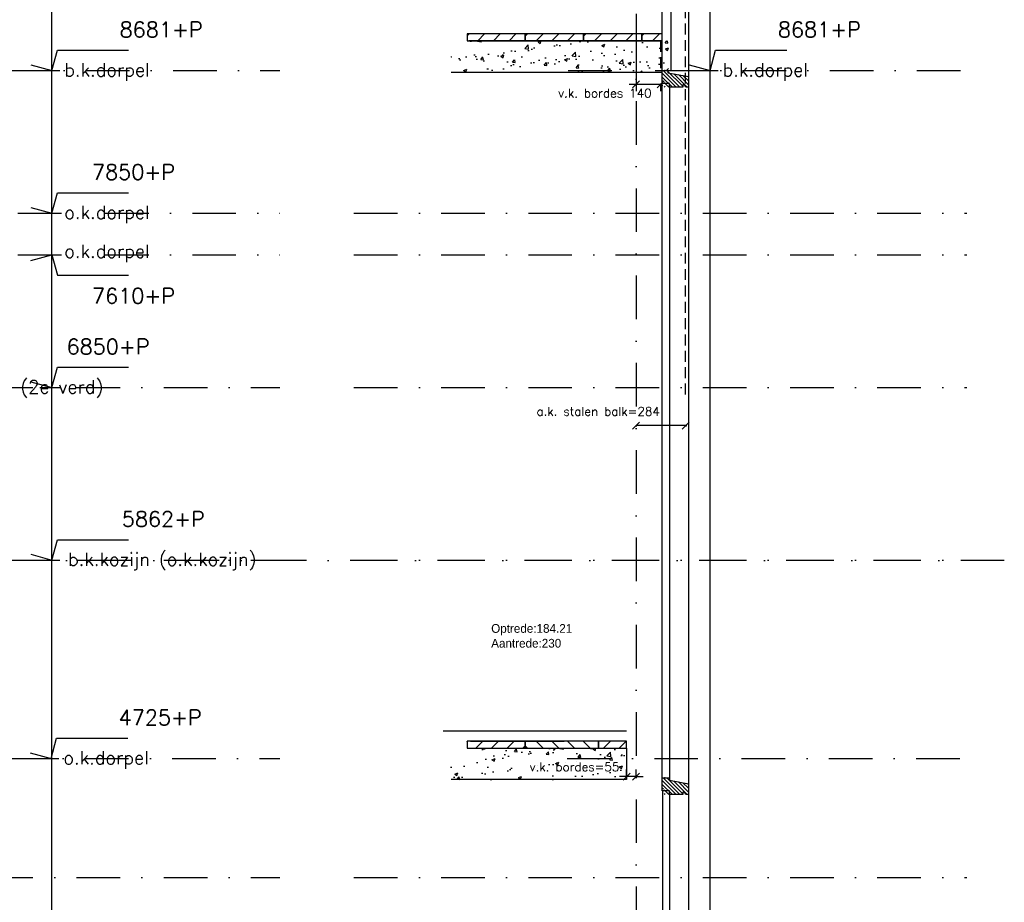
# Model space of a CAD drawing. Extents: x 0 to 317513, y 0 to 193913.
# Tile 45 of 105: x 240478 to 246123, y 96347 to 101403. Entities that reach past the tile are written whole.
import ezdxf

# ---------------------------------------------------------------- set-up
doc = ezdxf.new("R2010")
doc.units = 0
doc.header["$LTSCALE"] = 20
doc.header["$MEASUREMENT"] = 0
doc.header["$PDSIZE"] = -1
for name, pattern in [('DASHDOT', [25, 12.5, -6.25, 0, -6.25]), ('DD1', [2.66667, 1.66667, -0.5, 0, -0.5]), ('HIDDEN2', [4.6875, 3.125, -1.5625])]:
    doc.linetypes.add(name, pattern=pattern)
doc.layers.get('0').update_dxf_attribs({"linetype": 'CONTINUOUS'})
doc.layers.get('DEFPOINTS').update_dxf_attribs({"linetype": 'CONTINUOUS'})
for name, color, linetype in [('A--01A1_ACEER', 1, 'CONTINUOUS'), ('A--124D2TRAPPEN', 4, 'CONTINUOUS'), ('A--A35--_F--3-', 9, 'CONTINUOUS'), ('A--L13A1_VLOEREN', 1, 'CONTINUOUS'), ('A--L28DC1_KONSTRUKTIES', 1, 'HIDDEN2'), ('A--L31--_F--3-', 7, 'CONTINUOUS'), ('A--L31--_F123--A1-BINNENKOZ', 1, 'CONTINUOUS'), ('A--L31D1_BUITENKOZIJN', 1, 'CONTINUOUS'), ('A--M$1A-_F123-', 1, 'CONTINUOUS'), ('A--M01A1_MAATVOERING', 1, 'CONTINUOUS'), ('A--M01B1_HOOGTE_MAATV', 1, 'CONTINUOUS'), ('A--T$7A8-_STRAMIEN', 8, 'DASHDOT'), ('A--T01A-35_TEKSTPRES', 3, 'CONTINUOUS'), ('A--T01B2_HOOGTE_MAATV', 2, 'CONTINUOUS'), ('A--T01B3_HOOGTE_MAATV', 3, 'CONTINUOUS'), ('STRAMIEN', 8, 'DD1'), ('X--LR---_CP', 7, 'CONTINUOUS')]:
    doc.layers.add(name, color=color, linetype=linetype)
doc.styles.add('ALFA-0_25', font='ROMANS')
doc.styles.add('HIEMSTRA', font='romans.shx')
doc.styles.add('HOOGTEXT', font='ROMANS.shx', dxfattribs={"height": 2.5})
doc.styles.add('style1', font='tsacor__.ttf', dxfattribs={"height": 10})
doc.dimstyles.get("Standard").update_dxf_attribs({"dimscale": 40, "dimtxt": 2.5, "dimasz": 2, "dimexe": 0.3, "dimexo": 0.3, "dimgap": 2, "dimtad": 1, "dimdec": 0, "dimzin": 0, "dimdsep": 46, "dimtxsty": 'HIEMSTRA', "dimblk1": 'OBLIQUE', "dimblk2": 'OBLIQUE', "dimsah": 1, "dimcen": 0.09, "dimdle": 0.3, "dimclrd": 1, "dimclre": 1, "dimclrt": 3, "dimadec": 0, "dimazin": 0, "dimtfac": 1, "dimtdec": 4, "dimtix": 1, "dimtmove": 2, "dimatfit": 3, "dimldrblk": 'OBLIQUE', "dimfxl": 0, "dimtvp": 625, "dimtolj": 1, "dimtzin": 0, "dimarcsym": 0})
doc.dimstyles.new('STANDARD$0', dxfattribs={"dimscale": 50, "dimtxt": 2.5, "dimasz": 2, "dimexe": 2, "dimexo": 0, "dimgap": 2, "dimtad": 1, "dimdec": 0, "dimzin": 0, "dimdsep": 46, "dimtxsty": 'ALFA-0_25', "dimblk1": 'OBLIQUE', "dimblk2": 'OBLIQUE', "dimsah": 1, "dimcen": -3, "dimdle": 2, "dimclrd": 1, "dimclre": 1, "dimclrt": 2, "dimadec": 0, "dimazin": 0, "dimtfac": 0.666667, "dimtofl": 0, "dimtmove": 2, "dimatfit": 3, "dimldrblk": 'OBLIQUE', "dimfxl": 0, "dimtvp": 0.833333, "dimtolj": 1, "dimtzin": 0, "dimarcsym": 0})
pattern_1 = [(45, (146763.53, 36177.75), (-44.90128, 44.90128), [])]
pattern_2 = [(50, (156705.9, 36177.75), (182.18467, -15.93909), [19.05, -209.55]), (355, (156705.9, 36177.75), (-35.24283, 191.05664), [15.24, -167.64]), (100.451, (156721.08, 36176.42), (146.9425, 175.1167), [16.19, -178.09]), (46.1842, (156705.9, 36228.55), (271.07904, -42.04233), [28.575, -314.325]), (96.6356, (156728.48, 36225.05), (237.40423, 247.42556), [24.285, -267.135]), (351.184, (156705.9, 36228.55), (237.4046, 247.4251), [22.86, -251.46]), (21, (156731.3, 36215.85), (151.61488, -102.26552), [19.05, -209.55]), (326, (156731.3, 36215.85), (61.80203, 184.18797), [15.24, -167.64]), (71.4514, (156743.93, 36207.33), (213.4165, 81.92286), [16.19, -178.09]), (37.5, (156705.894, 36177.75), (3.088603, 84.55504), [0, -165.608, 0, -170.18, 0, -168.275]), (7.5, (156705.89, 36177.75), (66.81966, 100.180575), [0, -97.028, 0, -161.798, 0, -64.135]), (327.5, (156649.25, 36177.75), (135.590595, -5.728744), [0, -63.5, 0, -198.12, 0, -262.89]), (317.5, (156623.85, 36177.75), (148.12918, 25.42649), [0, -82.55, 0, -131.572, 0, -186.69])]

# ---------------------------------------------------------------- blocks, each defined once
blk = doc.blocks.new('HOOGTEP')
at = {"layer": 'A--M01A1_MAATVOERING'}
for p, q in [((0, 0), (0.62, 2.33)), ((0.62, 2.33), (8.79, 2.33)), ((-2.41, 0.65), (0, 0))]:
    blk.add_line(p, q, dxfattribs=at)
at = {"layer": 'A--M01B1_HOOGTE_MAATV'}
blk.add_line((-1.38, 0), (0.91, 0), dxfattribs=at)
at = {"layer": 'A--T01B2_HOOGTE_MAATV', "style": 'HOOGTEXT', "flags": 4}
blk.add_attdef('TEKST', (1.84, -0.67), '', height=1.5, dxfattribs=at)
at = {"layer": 'A--T01B3_HOOGTE_MAATV', "style": 'HOOGTEXT', "flags": 4}
blk.add_attdef('HOOGTE', (1.67, 3.82), '', height=1.75, dxfattribs=at)
blk = doc.blocks.new('_OBLIQUE')
at = {"color": 0, "linetype": 'ByBlock'}
blk.add_line((-0.5, -0.5), (0.5, 0.5), dxfattribs=at)
blk = doc.blocks.new('*D303')
at = {"color": 1, "linetype": 'ByBlock'}
for p, q in [((238537.4, 99078.1), (238247.3, 99078.1)), ((238247.3, 99077.6), (238247.3, 99072.1)), ((238531.4, 99077.6), (238531.4, 99072.1))]:
    blk.add_line(p, q, dxfattribs=at)
at = {"layer": 'DEFPOINTS', "color": 0, "linetype": 'ByBlock'}
for p in [(238247.3, 99083.6), (238247.3, 99078.1), (238531.4, 99083.6)]:
    blk.add_point(p, dxfattribs=at)
at = {"color": 1, "linetype": 'ByBlock', "xscale": 40, "yscale": 40, "zscale": 40, "rotation": 180}
blk.add_blockref('_OBLIQUE', (238247.3, 99078.1), dxfattribs=at)
at = {"color": 1, "linetype": 'ByBlock', "xscale": 40, "yscale": 40, "zscale": 40}
blk.add_blockref('_OBLIQUE', (238531.4, 99078.1), dxfattribs=at)
at = {"color": 2, "linetype": 'ByBlock', "insert": (238029.8, 99159.4), "char_height": 50, "attachment_point": 5, "style": 'HIEMSTRA'}
blk.add_mtext('\\A1;a.k. stalen balk=284', dxfattribs=at)
blk = doc.blocks.new('*D319')
at = {"color": 1, "linetype": 'ByBlock'}
for p, q in [((238192.3, 97066.7), (238192.3, 97106.7)), ((238247.3, 97066.7), (238247.3, 97106.7)), ((238192.3, 97066.7), (238152.3, 97066.7)), ((238247.3, 97066.7), (238192.3, 97066.7)), ((238247.3, 97066.7), (238287.3, 97066.7))]:
    blk.add_line(p, q, dxfattribs=at)
at = {"layer": 'DEFPOINTS', "color": 0, "linetype": 'ByBlock'}
for p in [(238192.3, 97066.7), (238192.3, 97066.7), (238247.3, 97066.7)]:
    blk.add_point(p, dxfattribs=at)
at = {"color": 1, "linetype": 'ByBlock', "xscale": 40, "yscale": 40, "zscale": 40}
blk.add_blockref('_OBLIQUE', (238192.3, 97066.7), dxfattribs=at)
at = {"color": 1, "linetype": 'ByBlock', "xscale": 40, "yscale": 40, "zscale": 40, "rotation": 180}
blk.add_blockref('_OBLIQUE', (238247.3, 97066.7), dxfattribs=at)
at = {"color": 2, "linetype": 'ByBlock', "insert": (237893.9, 97122.7), "char_height": 50, "attachment_point": 5, "style": 'ALFA-0_25'}
blk.add_mtext('\\A1;v.k. bordes=55', dxfattribs=at)
blk = doc.blocks.new('*D321')
at = {"color": 1, "linetype": 'ByBlock'}
for p, q in [((238207.3, 101034), (238387.3, 101034)), ((238247.3, 101037.6), (238247.3, 100994)), ((238387.3, 101037.6), (238387.3, 100994))]:
    blk.add_line(p, q, dxfattribs=at)
at = {"layer": 'DEFPOINTS', "color": 0, "linetype": 'ByBlock'}
for p in [(238247.3, 101037.6), (238387.3, 101037.6), (238387.3, 101034)]:
    blk.add_point(p, dxfattribs=at)
at = {"color": 1, "linetype": 'ByBlock', "xscale": 40, "yscale": 40, "zscale": 40, "rotation": 180}
blk.add_blockref('_OBLIQUE', (238247.3, 101034), dxfattribs=at)
at = {"color": 1, "linetype": 'ByBlock', "xscale": 40, "yscale": 40, "zscale": 40}
blk.add_blockref('_OBLIQUE', (238387.3, 101034), dxfattribs=at)
at = {"color": 2, "linetype": 'ByBlock', "insert": (238068, 100983.2), "char_height": 50, "attachment_point": 5, "style": 'ALFA-0_25'}
blk.add_mtext('\\A1;v.k. bordes 140', dxfattribs=at)

msp = doc.modelspace()

# ---------------------------------------------------------------- hatches: boundary and pattern name
at = {"layer": 'A--01A1_ACEER'}
h = msp.add_hatch(dxfattribs=at)
h.set_pattern_fill('AR-CONC', color=256, style=0)
h.set_pattern_definition(pattern_2)
h.paths.add_polyline_path([(244012.6, 101282.2), (244012.6, 101102.2), (242952.9, 101102.2), (242952.9, 101192.2), (243052.9, 101192.2), (243052.9, 101282.2)])
h.paths.add_polyline_path([(244012.6, 101102.2), (244012.6, 101282.2), (244197.6, 101282.2), (244197.6, 101102.2)])
h = msp.add_hatch(dxfattribs=at)
h.set_pattern_fill('ANSI31', color=256, scale=20, style=0)
h.set_pattern_definition([(45, (158153.42, 36177.78), (-44.90128, 44.90128), [])])
h.paths.add_polyline_path([(243043, 101322.2), (243043, 101282.2), (243376, 101282.2), (243376, 101322.2)])
h = msp.add_hatch(dxfattribs=at)
h.set_pattern_fill('ANSI31', color=256, scale=20, style=0)
h.set_pattern_definition([(45, (158488.42, 36177.78), (-44.90128, 44.90128), [])])
h.paths.add_polyline_path([(243376, 101322.2), (243376, 101282.2), (243711, 101282.2), (243711, 101322.2)])
h = msp.add_hatch(dxfattribs=at)
h.set_pattern_fill('ANSI31', color=256, scale=20, style=0)
h.set_pattern_definition([(45, (158823.42, 36177.78), (-44.90128, 44.90128), [])])
h.paths.add_polyline_path([(243711, 101322.2), (243711, 101282.2), (244046, 101282.2), (244046, 101322.2)])
h = msp.add_hatch(dxfattribs=at)
h.set_pattern_fill('ANSI31', color=256, scale=20, style=0)
h.set_pattern_definition(pattern_1)
h.paths.add_polyline_path([(244083.5, 101282.2), (244162.6, 101282.2), (244162.6, 101322.2), (244046, 101322.2), (244046, 101282.2)])
h = msp.add_hatch(dxfattribs=at)
h.set_pattern_fill('ANSI31', color=256, scale=20, style=0)
h.set_pattern_definition([(45, (158153.43, 39140.33), (-44.90128, 44.90128), [])])
h.paths.add_polyline_path([(243043, 97269.6), (243043, 97229.6), (243376, 97229.6), (243376, 97269.6)])
h = msp.add_hatch(dxfattribs=at)
h.set_pattern_fill('ANSI31', color=256, scale=20, angle=90, style=0)
h.set_pattern_definition([(135, (158153.43, 39140.33), (-44.90128, -44.90128), [])])
h.paths.add_polyline_path([(243376, 97269.6), (243376, 97229.6), (243796, 97229.6), (243796, 97269.6)])
h = msp.add_hatch(dxfattribs=at)
h.set_pattern_fill('ANSI31', color=256, scale=20, style=0)
h.set_pattern_definition(pattern_1)
h.paths.add_polyline_path([(243796, 97269.6), (243796, 97229.6), (243957.6, 97229.6), (243957.6, 97269.6)])
h = msp.add_hatch(dxfattribs=at)
h.set_pattern_fill('AR-CONC', color=256, style=0)
h.set_pattern_definition(pattern_2)
h.paths.add_polyline_path([(243957.6, 97049.6), (243957.6, 97229.6), (243052.7, 97229.6), (243052.7, 97139.6), (242952.7, 97139.6), (242952.7, 97049.6)])
at = {"layer": 'A--A35--_F--3-'}
h = msp.add_hatch(dxfattribs=at)
h.set_pattern_fill('ALFALINE', color=256, scale=15, style=0)
h.set_pattern_definition([(135, (396751.883, 7734.297), (10.6066017, 10.6066017), [])])
h.paths.add_polyline_path([(244267.7, 101086.7), (244312.6, 101078.6), (244312.6, 101017.2), (244297.6, 101017.2), (244289.6, 101031.2), (244267.7, 101031.2)])
h.paths.add_polyline_path([(244197.7, 101112.2), (244203.6, 101112.2), (244203.6, 101098.2), (244267.7, 101086.7), (244267.7, 101031.2), (244279.6, 101031.2), (244279.6, 101017.2), (244197.7, 101017.2)])
h.paths.add_polyline_path([(244162.6, 101112.2), (244187.8, 101112.2), (244187.8, 101017.2), (244187.6, 101017.2), (244172.6, 101017.2), (244172.6, 101047.2), (244162.6, 101047.2)])
h.paths.add_polyline_path([(244187.8, 101112.2), (244197.7, 101112.2), (244197.7, 101017.2), (244187.8, 101017.2)])
h = msp.add_hatch(dxfattribs=at)
h.set_pattern_fill('ALFALINE', color=256, scale=15, style=0)
h.set_pattern_definition([(135, (396751.883, 3681.678), (10.6066017, 10.6066017), [])])
h.paths.add_polyline_path([(244267.7, 97034.1), (244312.6, 97026), (244312.6, 96964.6), (244297.6, 96964.6), (244289.6, 96978.6), (244267.7, 96978.6)])
h.paths.add_polyline_path([(244197.7, 97059.6), (244203.6, 97059.6), (244203.6, 97045.6), (244267.7, 97034.1), (244267.7, 96978.6), (244279.6, 96978.6), (244279.6, 96964.6), (244197.7, 96964.6)])
h.paths.add_polyline_path([(244162.6, 97059.6), (244187.8, 97059.6), (244187.8, 96964.6), (244187.6, 96964.6), (244172.6, 96964.6), (244172.6, 96994.6), (244162.6, 96994.6)])
h.paths.add_polyline_path([(244187.8, 97059.6), (244197.7, 97059.6), (244197.7, 96964.6), (244187.8, 96964.6)])

# ---------------------------------------------------------------- linework, layer by layer
at = {"layer": 'A--01A1_ACEER'}
for p, q in [((244162.6, 97043.7), (244162.6, 103547.9)), ((244012.6, 101364), (244012.6, 101002.1)), ((242906.3, 97329.6), (243957.6, 97329.6)), ((243062.5, 97269.6), (243599.4, 97269.6))]:
    msp.add_line(p, q, dxfattribs=at)
at = {"layer": 'A--124D2TRAPPEN'}
for points in [[(242952.9, 101102.2), (242952.9, 101102.2), (244162.6, 101102.2), (244162.6, 101282.2), (243052.9, 101282.2)], [(243052.7, 97229.6), (243052.7, 97229.6), (243052.7, 97229.6), (243052.7, 97229.6), (243957.6, 97229.6), (243957.6, 97049.6), (242952.7, 97049.6)]]:
    msp.add_lwpolyline(points, dxfattribs=at)
at = {"layer": 'A--L13A1_VLOEREN'}
for points in [[(243080.5, 101282.2), (243376, 101282.2), (243376, 101322.2), (243043, 101322.2), (243043, 101282.2), (243080.5, 101282.2)], [(243413.5, 101282.2), (243711, 101282.2), (243711, 101322.2), (243376, 101322.2), (243376, 101282.2), (243413.5, 101282.2)], [(243748.5, 101282.2), (244046, 101282.2), (244046, 101322.2), (243711, 101322.2), (243711, 101282.2), (243748.5, 101282.2)], [(244083.5, 101282.2), (244162.6, 101282.2), (244162.6, 101322.2), (244046, 101322.2), (244046, 101282.2), (244083.5, 101282.2)]]:
    msp.add_lwpolyline(points, dxfattribs=at)
for points in [[(243043, 97269.6), (243043, 97229.6), (243376, 97229.6), (243376, 97269.6)], [(243376, 97269.6), (243376, 97229.6), (243796, 97229.6), (243796, 97269.6)], [(243796, 97269.6), (243796, 97229.6), (243957.6, 97229.6), (243957.6, 97269.6)]]:
    msp.add_lwpolyline(points, close=True, dxfattribs=at)
at = {"layer": 'A--L28DC1_KONSTRUKTIES'}
for p, q in [((244296.6, 99255.9), (244296.6, 102732.3)), ((244152.6, 101282.2), (244152.6, 101102.2))]:
    msp.add_line(p, q, dxfattribs=at)
at = {"layer": 'A--L31--_F--3-', "color": 2, "linetype": 'Continuous'}
msp.add_lwpolyline([(244203.6, 97059.6), (244203.6, 97045.6), (244312.6, 97026), (244312.6, 96964.6), (244297.6, 96964.6), (244289.6, 96978.6), (244279.6, 96978.6), (244279.6, 96964.6), (244203.6, 96964.6), (244203.6, 96985.6), (244162.6, 96985.6), (244162.6, 97059.6)], close=True, dxfattribs=at)
at = {"layer": 'A--L31--_F123--A1-BINNENKOZ'}
for p, q in [((244313.4, 103462.9), (244313.4, 91877.7)), ((244203.6, 101017.2), (244203.6, 97059.6)), ((244163.5, 96985.6), (244163.4, 91905)), ((244203.6, 96964.6), (244203.6, 94097))]:
    msp.add_line(p, q, dxfattribs=at)
at = {"layer": 'A--L31D1_BUITENKOZIJN'}
msp.add_line((244213.6, 101112.2), (244213.6, 103462.9), dxfattribs=at)
at = {"layer": 'A--L31D1_BUITENKOZIJN', "color": 2}
msp.add_lwpolyline([(244193.6, 101112.2), (244193.6, 101098.2), (244312.6, 101078.6), (244312.6, 101017.2), (244297.6, 101017.2), (244289.6, 101031.2), (244279.6, 101031.2), (244279.6, 101017.2), (244203.6, 101017.2), (244203.6, 101038.2), (244162.6, 101038.2), (244162.6, 101112.2)], close=True, dxfattribs=at)
at = {"layer": 'A--L31D1_BUITENKOZIJN', "linetype": 'Continuous'}
msp.add_lwpolyline([(244279.6, 96964.6), (244203.6, 96964.6), (244203.6, 96985.6), (244162.6, 96985.6), (244162.6, 97049.6), (244162.6, 97049.6), (244162.6, 97059.6), (244203.6, 97059.6), (244203.6, 97045.6), (244312.6, 97026), (244312.6, 96964.6), (244297.6, 96964.6), (244289.6, 96978.6), (244279.6, 96978.6)], close=True, dxfattribs=at)
at = {"layer": 'A--T$7A8-_STRAMIEN', "color": 8}
msp.add_line((246123.5, 98304.4), (144211.7, 98304.4), dxfattribs=at)
at = {"layer": 'STRAMIEN', "linetype": 'Continuous'}
for p, q in [((240663.5, 89445.5), (240663.5, 110048.6)), ((244437.5, 89445.5), (244437.5, 110048.6))]:
    msp.add_line(p, q, dxfattribs=at)
at = {"layer": 'STRAMIEN', "linetype": 'DASHDOT'}
for p, q in [((244012.6, 109939.1), (244012.6, 90566.6)), ((237857.2, 101112.2), (241970.6, 101112.2)), ((243622.5, 101112.2), (245908.4, 101112.2)), ((236467.3, 100295.9), (241970.6, 100295.9)), ((242394.7, 100295.9), (245908.4, 100295.9)), ((236467.3, 100055.9), (241970.6, 100055.9)), ((242394.7, 100055.9), (245908.4, 100055.9)), ((139283.9, 99295.9), (241970.6, 99295.9)), ((242394.7, 99295.9), (245908.4, 99295.9)), ((139283.9, 98307.9), (241970.6, 98307.9)), ((242394.7, 98307.9), (245908.4, 98307.9)), ((237851.9, 97170.9), (241970.6, 97170.9)), ((243617.2, 97170.9), (245908.4, 97170.9)), ((139283.9, 96489.1), (241970.6, 96489.1)), ((242394.7, 96489.1), (245908.4, 96489.1))]:
    msp.add_line(p, q, dxfattribs=at)
at = {"layer": 'X--LR---_CP', "color": 1}
for p in [(244177.6, 101112.2), (244177.6, 97059.6)]:
    msp.add_point(p, dxfattribs=at)
at = {"layer": 'X--LR---_CP'}
msp.add_point((244162.6, 101027.2), dxfattribs=at)

# ---------------------------------------------------------------- block references
ref = msp.add_blockref('HOOGTEP', (240663.5, 101112.2), dxfattribs=dict(xscale=50, yscale=50, zscale=50))
ref.add_attrib('TEKST', 'b.k.dorpel', (240734.1, 101078.6), dxfattribs={"layer": 'A--T01B2_HOOGTE_MAATV', "height": 75, "style": 'HOOGTEXT', "flags": 4})
ref.add_attrib('HOOGTE', '8681+P', (241051.3, 101303.2), dxfattribs={"layer": 'A--T01B3_HOOGTE_MAATV', "height": 87.5, "style": 'HOOGTEXT', "flags": 4})
ref = msp.add_blockref('HOOGTEP', (244437.5, 101112.2), dxfattribs=dict(xscale=50, yscale=50, zscale=50))
ref.add_attrib('TEKST', 'b.k.dorpel', (244508, 101078.6), dxfattribs={"layer": 'A--T01B2_HOOGTE_MAATV', "height": 75, "style": 'HOOGTEXT', "flags": 4})
ref.add_attrib('HOOGTE', '8681+P', (244825.3, 101303.2), dxfattribs={"layer": 'A--T01B3_HOOGTE_MAATV', "height": 87.5, "style": 'HOOGTEXT', "flags": 4})
ref = msp.add_blockref('HOOGTEP', (240663.5, 100295.9), dxfattribs=dict(xscale=50, yscale=50, zscale=50))
ref.add_attrib('TEKST', 'o.k.dorpel', (240734, 100262.3), dxfattribs={"layer": 'A--T01B2_HOOGTE_MAATV', "height": 75, "style": 'HOOGTEXT', "flags": 4})
ref.add_attrib('HOOGTE', '7850+P', (240893, 100486.9), dxfattribs={"layer": 'A--T01B3_HOOGTE_MAATV', "height": 87.5, "style": 'HOOGTEXT', "flags": 4})
ref = msp.add_blockref('HOOGTEP', (240663.5, 100055.9), dxfattribs=dict(xscale=-50, yscale=50, zscale=50, rotation=180))
ref.add_attrib('TEKST', 'o.k.dorpel', (240734, 100039.5), dxfattribs={"layer": 'A--T01B2_HOOGTE_MAATV', "height": 75, "style": 'HOOGTEXT', "flags": 4})
ref.add_attrib('HOOGTE', '7610+P', (240893, 99777.4), dxfattribs={"layer": 'A--T01B3_HOOGTE_MAATV', "height": 87.5, "style": 'HOOGTEXT', "flags": 4})
ref = msp.add_blockref('HOOGTEP', (240663.5, 99295.9), dxfattribs=dict(xscale=50, yscale=50, zscale=50))
ref.add_attrib('TEKST', 'b.k. afgewerkte vloer (2e verd)', (239369.8, 99262.3), dxfattribs={"layer": 'A--T01B2_HOOGTE_MAATV', "height": 75, "style": 'HOOGTEXT', "flags": 4})
ref.add_attrib('HOOGTE', '6850+P', (240747.1, 99486.9), dxfattribs={"layer": 'A--T01B3_HOOGTE_MAATV', "height": 87.5, "style": 'HOOGTEXT', "flags": 4})
ref = msp.add_blockref('HOOGTEP', (240663.5, 98307.9), dxfattribs=dict(xscale=50, yscale=50, zscale=50))
ref.add_attrib('TEKST', 'b.k.kozijn (o.k.kozijn)', (240755.5, 98274.3), dxfattribs={"layer": 'A--T01B2_HOOGTE_MAATV', "height": 75, "style": 'HOOGTEXT', "flags": 4})
ref.add_attrib('HOOGTE', '5862+P', (241063.8, 98498.9), dxfattribs={"layer": 'A--T01B3_HOOGTE_MAATV', "height": 87.5, "style": 'HOOGTEXT', "flags": 4})
ref = msp.add_blockref('HOOGTEP', (240658.2, 97170.9), dxfattribs=dict(xscale=50, yscale=50, zscale=50))
ref.add_attrib('TEKST', 'o.k.dorpel', (240728.8, 97137.3), dxfattribs={"layer": 'A--T01B2_HOOGTE_MAATV', "height": 75, "style": 'HOOGTEXT', "flags": 4})
ref.add_attrib('HOOGTE', '4725+P', (241046, 97361.9), dxfattribs={"layer": 'A--T01B3_HOOGTE_MAATV', "height": 87.5, "style": 'HOOGTEXT', "flags": 4})

# ---------------------------------------------------------------- texts
at = {"layer": 'A--T01A-35_TEKSTPRES', "style": 'style1'}
for s, p in [('Optrede:184.21', (243181.6, 97890.7)), ('Aantrede:230', (243181.6, 97806))]:
    msp.add_text(s, height=50, dxfattribs=at).set_placement(p)

# ---------------------------------------------------------------- dimensions: what is measured, and where the dimension line sits
at = {"layer": 'A--M$1A-_F123-'}
for base, p1, p2, text, dimstyle, override, picture, middle in [((244152.6, 101034), (244012.6, 101037.6), (244152.6, 101037.6), 'v.k. bordes <>', 'STANDARD$0', {"dimscale": 20, "dimclrt": 2, "dimtix": 0, "dimtofl": 0}, '*D321', (243833.3, 100983.2)), ((244012.6, 99078.1), (244296.6, 99083.6), (244012.6, 99083.6), 'a.k. stalen balk=<>', 'Standard', {"dimscale": 20, "dimclrt": 2}, '*D303', (243795.1, 99159.4)), ((243957.6, 97066.7), (244012.6, 97066.7), (243957.6, 97066.7), 'v.k. bordes=<>', 'STANDARD$0', {"dimscale": 20, "dimclrt": 2, "dimtix": 0, "dimtofl": 0}, '*D319', (243659.2, 97122.7))]:
    dim = msp.add_linear_dim(base=base, p1=p1, p2=p2, text=text, dimstyle=dimstyle, override=override, dxfattribs=at)
    dim.commit()
    dim.dimension.update_dxf_attribs({"geometry": picture, "text_midpoint": middle, "dimtype": 160, "insert": (5765.3, 0)})

doc.saveas('drawing.dxf')
